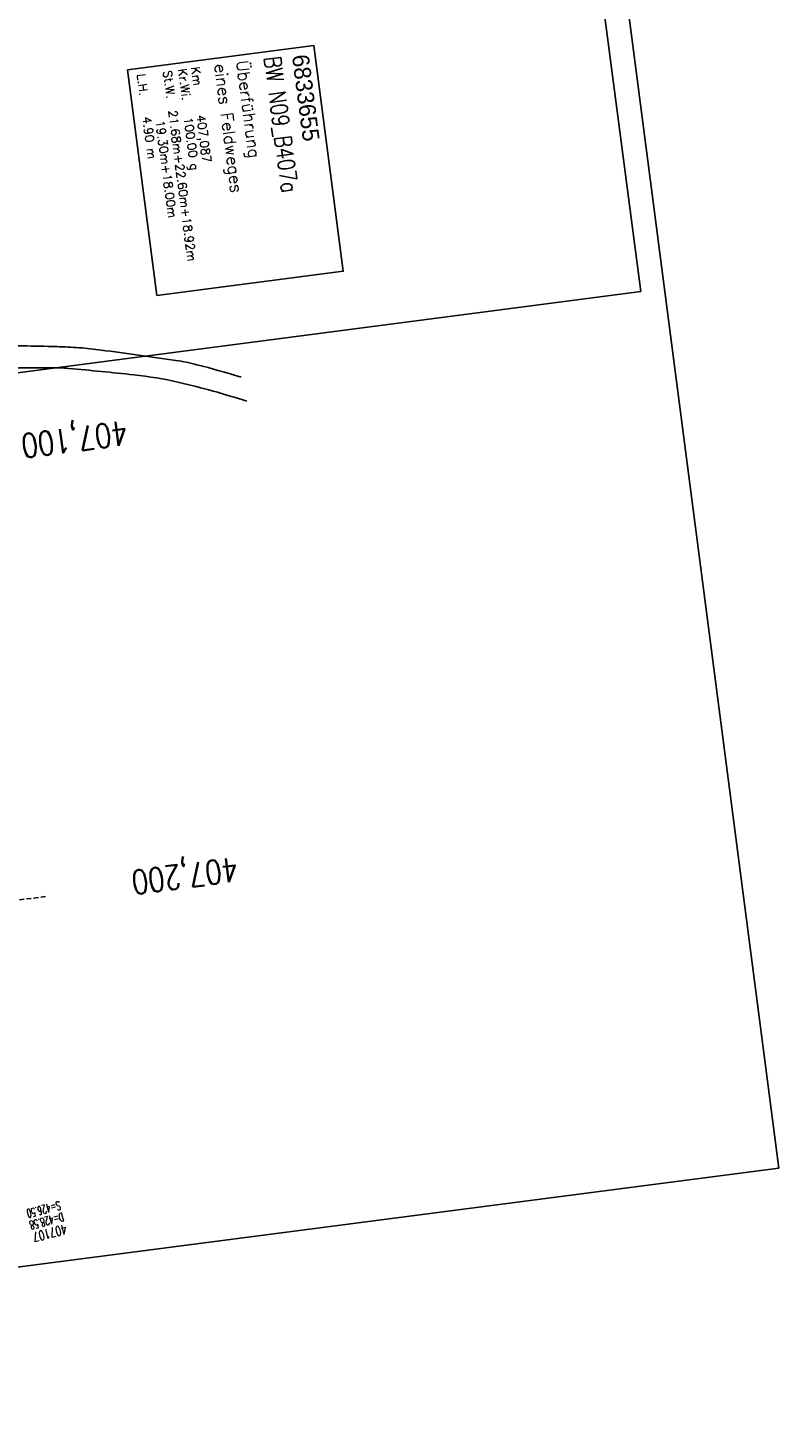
# Model space of a CAD drawing. Extents: x 445979 to 446542, y 447886 to 449065.
# Tile 4 of 17: x 446385 to 446542, y 447886 to 448178. Entities that reach past the tile are written whole.
import ezdxf

# ---------------------------------------------------------------- set-up
doc = ezdxf.new("R2010")
doc.units = 0
doc.header["$LTSCALE"] = 2
doc.header["$MEASUREMENT"] = 0
doc.linetypes.add('AUSGEZOGEN', pattern=[0])
doc.linetypes.add('GESTRICHELT', pattern=[0.75, 0.5, -0.25])
doc.layers.get('0').update_dxf_attribs({"linetype": 'AUSGEZOGEN'})
for name, color, linetype in [('BW-SCHRIFT', 1, 'AUSGEZOGEN'), ('FBR', 8, 'CONTINUOUS'), ('HEKTOM', 250, 'GESTRICHELT'), ('Planeinteilung', 6, 'CONTINUOUS'), ('RAHMEN', 250, 'AUSGEZOGEN'), ('SCHACHTNR', 6, 'CONTINUOUS'), ('STRASSE', 8, 'CONTINUOUS')]:
    doc.layers.add(name, color=color, linetype=linetype)
doc.styles.add('ROMANS', font='romans.shx', dxfattribs={"width": 0.8})
doc.styles.add('UNIR-O', font='unir_o.shx', dxfattribs={"height": 2.5})

# ---------------------------------------------------------------- blocks, each defined once
blk = doc.blocks.new('1135420')
for p, q in [((1135, 420), (0, 420)), ((1135, 297), (1135, 420)), ((1135, 0), (1135, 297))]:
    blk.add_line(p, q)
at = {"layer": 'RAHMEN'}
for p, q in [((950, 415), (25, 415)), ((950, 5), (950, 415))]:
    blk.add_line(p, q, dxfattribs=at)

msp = doc.modelspace()

# ---------------------------------------------------------------- linework, layer by layer
at = {"layer": 'BW-SCHRIFT'}
msp.add_lwpolyline([(446405.73, 448168.93), (446444.58, 448173.99), (446450.7, 448126.94), (446411.85, 448121.88)], close=True, dxfattribs=at)
at = {"layer": 'FBR'}
for points in [[(446298.19, 448239.42, 0.000002), (446300.71, 448220.06, -0.000009), (446301.39, 448214.83, -0.000327)], [(446287.08, 448333.75, -0.000007), (446289.69, 448313.68, -0.000039)], [(446290.38, 448308.33, -0.000011), (446292.92, 448288.79, -0.001957)]]:
    msp.add_lwpolyline(points, format="xyb", dxfattribs=at)
at = {"layer": 'HEKTOM'}
msp.add_line((446348.94, 447991.37), (446388.59, 447996.53), dxfattribs=at)
at = {"layer": 'STRASSE'}
for points in [[(446429.39, 448104.83, 0.012318), (446420.19, 448107.44, 0.026164), (446415.77, 448108.33, 0.003952), (446400.23, 448110.49, 0.013437), (446395.64, 448110.97, 0.012817), (446390.93, 448111.21, 0.004272), (446376.8, 448111.45, 0.02669), (446372.93, 448111.27, 0.012231), (446363.1, 448110.01)], [(446363.71, 448104.97, -0.01454), (446374.32, 448106.41, -0.022601), (446379.22, 448106.71, -0.002125), (446389.46, 448106.82, -0.0096), (446391.72, 448106.79, -0.015962), (446393.45, 448106.68, -0.00203), (446407.01, 448105.33, -0.031466), (446416.45, 448103.74, -0.020503), (446430.61, 448099.82)]]:
    msp.add_lwpolyline(points, format="xyb", dxfattribs=at)

# ---------------------------------------------------------------- block references
at = {"layer": 'Planeinteilung', "linetype": 'Continuous', "rotation": 277.4163263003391}
msp.add_blockref('1135420', (445978.58, 449011.19), dxfattribs=at)

# ---------------------------------------------------------------- texts
at = {"layer": 'BW-SCHRIFT', "style": 'ROMANS', "width": 0.8}
msp.add_text('BW N09_B407a', height=3.5, rotation=277.3985, dxfattribs=at).set_placement((446434.17, 448171.55))
at = {"layer": 'BW-SCHRIFT'}
for s, height, style, p in [('6833655', 3.5, 'UNIR-O', (446439.99, 448171.9)), ('L.H.   4.90 m', 1.8, 'ROMANS', (446407.66, 448167.98)), ('St.W.  21.68m+22.60m+18.92m', 1.8, 'ROMANS', (446413.12, 448168.65)), ('Kr.Wi.', 1.8, 'ROMANS', (446416.26, 448169.06)), ('Km', 1.8, 'ROMANS', (446418.97, 448169.42)), ('eines Feldweges', 2.5, 'ROMANS', (446423.78, 448170.03)), ('Überführung', 2.5, 'ROMANS', (446428.36, 448170.74)), ('407,087', 1.8, 'ROMANS', (446420.08, 448159.42)), ('19.30m+18.00m', 1.8, 'ROMANS', (446411.57, 448158.26)), ('100.00 g', 1.8, 'ROMANS', (446417.43, 448158.94))]:
    msp.add_text(s, height=height, rotation=277.3985, dxfattribs=dict(at, style=style)).set_placement(p)
at = {"layer": 'HEKTOM', "style": 'ROMANS', "width": 0.8}
for s, p in [('407,100', (446405.39, 448095.78)), ('407,200', (446428.4, 448004.75))]:
    msp.add_text(s, height=5, rotation=187.4164, dxfattribs=at).set_placement(p)
at = {"layer": 'SCHACHTNR', "style": 'ROMANS'}
for s, height, width, p in [('S=426.50', 1.8, 0.6, (446391.5, 447933.03)), ('D=428.58', 1.8, 0.6, (446392.15, 447930.62)), ('407107', 2, 0.7, (446392.77, 447928.18))]:
    msp.add_text(s, height=height, rotation=194.5008, dxfattribs=dict(at, width=width)).set_placement(p)

doc.saveas('drawing.dxf')
